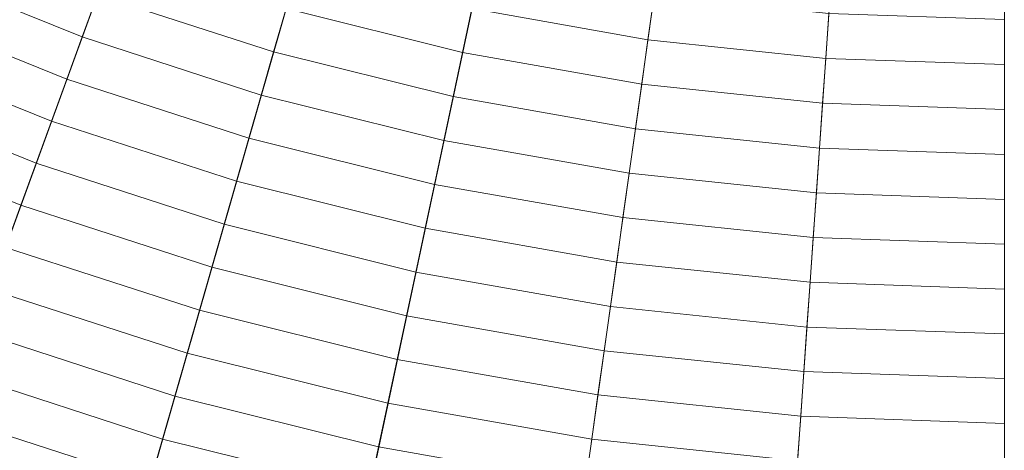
# Model space of a CAD drawing. Header units: centimetres. Extents: x -3.01 to 4.18, y -5.46 to 1.74.
# Tile 60 of 256: x -0.04 to 0.59, y -3.73 to -3.45. Entities that reach past the tile are written whole.
import ezdxf

# ---------------------------------------------------------------- set-up
doc = ezdxf.new("R2010")
doc.units = ezdxf.units.CM
doc.header["$LTSCALE"] = 2.54
doc.layers.add('Lucido design-1', color=7, linetype='Continuous')

# ---------------------------------------------------------------- blocks, each defined once
blk = doc.blocks.new('Gruppo-1')
at = {"color": 142, "linetype": 'Continuous', "lineweight": 9}
for points in [[(-2.64806, -3.43799, 37.29766), (-2.53014, -3.65977, 37.29766), (0.58449, -1.86154, 37.29766), (0.58442, -1.86141, 37.29766)], [(-2.53014, -3.65977, 37.29766), (-2.39704, -3.87279, 37.29766), (0.58457, -1.86167, 37.29766), (0.58449, -1.86154, 37.29766)], [(-2.39704, -3.87279, 37.29766), (-2.24939, -4.076, 37.29766), (0.58466, -1.86179, 37.29766), (0.58457, -1.86167, 37.29766)], [(-2.24939, -4.076, 37.29766), (-2.08794, -4.26841, 37.29766), (0.58475, -1.86191, 37.29766), (0.58466, -1.86179, 37.29766)], [(-2.08794, -4.26841, 37.29766), (-1.91345, -4.4491, 37.29766), (0.58486, -1.86202, 37.29766), (0.58475, -1.86191, 37.29766)], [(-1.91345, -4.4491, 37.29766), (-1.72679, -4.61717, 37.29766), (0.58497, -1.86212, 37.29766), (0.58486, -1.86202, 37.29766)], [(-1.72679, -4.61717, 37.29766), (-1.52886, -4.77181, 37.29766), (0.58509, -1.86221, 37.29766), (0.58497, -1.86212, 37.29766)], [(-1.52886, -4.77181, 37.29766), (-1.32062, -4.91227, 37.29766), (0.58522, -1.86229, 37.29766), (0.58509, -1.86221, 37.29766)], [(-1.32062, -4.91227, 37.29766), (-1.10309, -5.03786, 37.29766), (0.58535, -1.86237, 37.29766), (0.58522, -1.86229, 37.29766)], [(-1.10309, -5.03786, 37.29766), (-0.87733, -5.14797, 37.29766), (0.58548, -1.86244, 37.29766), (0.58535, -1.86237, 37.29766)], [(-0.87733, -5.14797, 37.29766), (-0.64444, -5.24206, 37.29766), (0.58562, -1.86249, 37.29766), (0.58548, -1.86244, 37.29766)], [(-0.64444, -5.24206, 37.29766), (-0.40555, -5.31968, 37.29766), (0.58577, -1.86254, 37.29766), (0.58562, -1.86249, 37.29766)], [(-0.40555, -5.31968, 37.29766), (-0.16184, -5.38045, 37.29766), (0.58591, -1.86258, 37.29766), (0.58577, -1.86254, 37.29766)], [(-0.16184, -5.38045, 37.29766), (0.08553, -5.42407, 37.29766), (0.58606, -1.8626, 37.29766), (0.58591, -1.86258, 37.29766)], [(0.08553, -5.42407, 37.29766), (0.33533, -5.45032, 37.29766), (0.58621, -1.86262, 37.29766), (0.58606, -1.8626, 37.29766)], [(0.33533, -5.45032, 37.29766), (0.58636, -5.45909, 37.29766), (0.58636, -1.86262, 37.29766), (0.58621, -1.86262, 37.29766)], [(-0.09668, -3.39459, 38.20515), (0.012, -3.4385, 38.20515), (0.00227, -3.46524, 38.19871), (-0.10825, -3.42058, 38.19871)], [(0.02174, -3.41174, 38.2115), (0.13133, -3.44734, 38.2115), (0.12348, -3.47472, 38.20515), (0.012, -3.4385, 38.20515)], [(-0.10825, -3.42058, 38.19871), (0.00227, -3.46524, 38.19871), (-0.00745, -3.49196, 38.19217), (-0.11982, -3.44656, 38.19217)], [(0.13919, -3.41995, 38.21774), (0.24906, -3.44734, 38.21774), (0.24313, -3.47522, 38.2115), (0.13133, -3.44734, 38.2115)], [(0.25499, -3.41944, 38.22388), (0.36455, -3.43876, 38.22388), (0.36058, -3.46701, 38.21774), (0.24906, -3.44734, 38.21774)], [(0.012, -3.4385, 38.20515), (0.12348, -3.47472, 38.20515), (0.11564, -3.50207, 38.19871), (0.00227, -3.46524, 38.19871)], [(0.36455, -3.43876, 38.22388), (0.47518, -3.45039, 38.22388), (0.47319, -3.47884, 38.21774), (0.36058, -3.46701, 38.21774)], [(-0.11982, -3.44656, 38.19217), (-0.00745, -3.49196, 38.19217), (-0.01717, -3.51865, 38.18553), (-0.13137, -3.47251, 38.18553)], [(0.13133, -3.44734, 38.2115), (0.24313, -3.47522, 38.2115), (0.23721, -3.50308, 38.20515), (0.12348, -3.47472, 38.20515)], [(0.24906, -3.44734, 38.21774), (0.36058, -3.46701, 38.21774), (0.35661, -3.49523, 38.2115), (0.24313, -3.47522, 38.2115)], [(0.47518, -3.45039, 38.22388), (0.58636, -3.45427, 38.22388), (0.58636, -3.48279, 38.21774), (0.47319, -3.47884, 38.21774)], [(0.00227, -3.46524, 38.19871), (0.11564, -3.50207, 38.19871), (0.1078, -3.5294, 38.19217), (-0.00745, -3.49196, 38.19217)], [(0.36058, -3.46701, 38.21774), (0.47319, -3.47884, 38.21774), (0.4712, -3.50727, 38.2115), (0.35661, -3.49523, 38.2115)], [(-0.13137, -3.47251, 38.18553), (-0.01717, -3.51865, 38.18553), (-0.02688, -3.54533, 38.17879), (-0.14292, -3.49845, 38.17879)], [(0.12348, -3.47472, 38.20515), (0.23721, -3.50308, 38.20515), (0.2313, -3.53091, 38.19871), (0.11564, -3.50207, 38.19871)], [(0.24313, -3.47522, 38.2115), (0.35661, -3.49523, 38.2115), (0.35265, -3.52343, 38.20515), (0.23721, -3.50308, 38.20515)], [(0.47319, -3.47884, 38.21774), (0.58636, -3.48279, 38.21774), (0.58636, -3.51129, 38.2115), (0.4712, -3.50727, 38.2115)], [(-0.00745, -3.49196, 38.19217), (0.1078, -3.5294, 38.19217), (0.09997, -3.55671, 38.18553), (-0.01717, -3.51865, 38.18553)], [(-0.14292, -3.49845, 38.17879), (-0.02688, -3.54533, 38.17879), (-0.03658, -3.57198, 38.17196), (-0.15445, -3.52436, 38.17196)], [(0.35661, -3.49523, 38.2115), (0.4712, -3.50727, 38.2115), (0.46922, -3.53568, 38.20515), (0.35265, -3.52343, 38.20515)], [(0.11564, -3.50207, 38.19871), (0.2313, -3.53091, 38.19871), (0.22538, -3.55872, 38.19217), (0.1078, -3.5294, 38.19217)], [(0.23721, -3.50308, 38.20515), (0.35265, -3.52343, 38.20515), (0.34869, -3.55161, 38.19871), (0.2313, -3.53091, 38.19871)], [(0.4712, -3.50727, 38.2115), (0.58636, -3.51129, 38.2115), (0.58636, -3.53977, 38.20515), (0.46922, -3.53568, 38.20515)], [(-0.01717, -3.51865, 38.18553), (0.09997, -3.55671, 38.18553), (0.09214, -3.584, 38.17879), (-0.02688, -3.54533, 38.17879)], [(0.35265, -3.52343, 38.20515), (0.46922, -3.53568, 38.20515), (0.46723, -3.56407, 38.19871), (0.34869, -3.55161, 38.19871)], [(-0.15445, -3.52436, 38.17196), (-0.03658, -3.57198, 38.17196), (-0.04628, -3.59861, 38.16503), (-0.16598, -3.55025, 38.16503)], [(0.1078, -3.5294, 38.19217), (0.22538, -3.55872, 38.19217), (0.21948, -3.58651, 38.18553), (0.09997, -3.55671, 38.18553)], [(0.2313, -3.53091, 38.19871), (0.34869, -3.55161, 38.19871), (0.34473, -3.57977, 38.19217), (0.22538, -3.55872, 38.19217)], [(0.46922, -3.53568, 38.20515), (0.58636, -3.53977, 38.20515), (0.58636, -3.56823, 38.19871), (0.46723, -3.56407, 38.19871)], [(-0.02688, -3.54533, 38.17879), (0.09214, -3.584, 38.17879), (0.08433, -3.61127, 38.17196), (-0.03658, -3.57198, 38.17196)], [(0.34869, -3.55161, 38.19871), (0.46723, -3.56407, 38.19871), (0.46525, -3.59243, 38.19217), (0.34473, -3.57977, 38.19217)], [(0.09997, -3.55671, 38.18553), (0.21948, -3.58651, 38.18553), (0.21358, -3.61428, 38.17879), (0.09214, -3.584, 38.17879)], [(0.22538, -3.55872, 38.19217), (0.34473, -3.57977, 38.19217), (0.34077, -3.6079, 38.18553), (0.21948, -3.58651, 38.18553)], [(0.46723, -3.56407, 38.19871), (0.58636, -3.56823, 38.19871), (0.58636, -3.59666, 38.19217), (0.46525, -3.59243, 38.19217)], [(-0.03658, -3.57198, 38.17196), (0.08433, -3.61127, 38.17196), (0.07651, -3.63851, 38.16503), (-0.04628, -3.59861, 38.16503)], [(0.09214, -3.584, 38.17879), (0.21358, -3.61428, 38.17879), (0.20768, -3.64202, 38.17196), (0.08433, -3.61127, 38.17196)], [(0.34473, -3.57977, 38.19217), (0.46525, -3.59243, 38.19217), (0.46327, -3.62077, 38.18553), (0.34077, -3.6079, 38.18553)], [(0.21948, -3.58651, 38.18553), (0.34077, -3.6079, 38.18553), (0.33682, -3.63601, 38.17879), (0.21358, -3.61428, 38.17879)], [(0.46525, -3.59243, 38.19217), (0.58636, -3.59666, 38.19217), (0.58636, -3.62507, 38.18553), (0.46327, -3.62077, 38.18553)], [(-0.04628, -3.59861, 38.16503), (0.07651, -3.63851, 38.16503), (0.06871, -3.66573, 38.158), (-0.05596, -3.62523, 38.158)], [(0.34077, -3.6079, 38.18553), (0.46327, -3.62077, 38.18553), (0.46129, -3.64909, 38.17879), (0.33682, -3.63601, 38.17879)], [(0.08433, -3.61127, 38.17196), (0.20768, -3.64202, 38.17196), (0.20179, -3.66974, 38.16503), (0.07651, -3.63851, 38.16503)], [(0.21358, -3.61428, 38.17879), (0.33682, -3.63601, 38.17879), (0.33288, -3.6641, 38.17196), (0.20768, -3.64202, 38.17196)], [(0.46327, -3.62077, 38.18553), (0.58636, -3.62507, 38.18553), (0.58636, -3.65346, 38.17879), (0.46129, -3.64909, 38.17879)], [(-0.05596, -3.62523, 38.158), (0.06871, -3.66573, 38.158), (0.06091, -3.69293, 38.15087), (-0.06564, -3.65181, 38.15087)], [(0.07651, -3.63851, 38.16503), (0.20179, -3.66974, 38.16503), (0.1959, -3.69745, 38.158), (0.06871, -3.66573, 38.158)], [(0.33682, -3.63601, 38.17879), (0.46129, -3.64909, 38.17879), (0.45931, -3.67739, 38.17196), (0.33288, -3.6641, 38.17196)], [(0.20768, -3.64202, 38.17196), (0.33288, -3.6641, 38.17196), (0.32893, -3.69216, 38.16503), (0.20179, -3.66974, 38.16503)], [(-0.06564, -3.65181, 38.15087), (0.06091, -3.69293, 38.15087), (0.05312, -3.72011, 38.14364), (-0.07531, -3.67838, 38.14364)], [(0.46129, -3.64909, 38.17879), (0.58636, -3.65346, 38.17879), (0.58636, -3.68182, 38.17196), (0.45931, -3.67739, 38.17196)], [(0.06871, -3.66573, 38.158), (0.1959, -3.69745, 38.158), (0.19002, -3.72512, 38.15087), (0.06091, -3.69293, 38.15087)], [(0.33288, -3.6641, 38.17196), (0.45931, -3.67739, 38.17196), (0.45733, -3.70566, 38.16503), (0.32893, -3.69216, 38.16503)], [(0.20179, -3.66974, 38.16503), (0.32893, -3.69216, 38.16503), (0.32499, -3.72021, 38.158), (0.1959, -3.69745, 38.158)], [(-0.07531, -3.67838, 38.14364), (0.05312, -3.72011, 38.14364), (0.04533, -3.74726, 38.13631), (-0.08497, -3.70492, 38.13631)], [(0.45931, -3.67739, 38.17196), (0.58636, -3.68182, 38.17196), (0.58636, -3.71017, 38.16503), (0.45733, -3.70566, 38.16503)], [(0.06091, -3.69293, 38.15087), (0.19002, -3.72512, 38.15087), (0.18414, -3.75277, 38.14364), (0.05312, -3.72011, 38.14364)], [(0.1959, -3.69745, 38.158), (0.32499, -3.72021, 38.158), (0.32105, -3.74823, 38.15087), (0.19002, -3.72512, 38.15087)], [(0.32893, -3.69216, 38.16503), (0.45733, -3.70566, 38.16503), (0.45536, -3.73391, 38.158), (0.32499, -3.72021, 38.158)], [(-0.08497, -3.70492, 38.13631), (0.04533, -3.74726, 38.13631), (0.03755, -3.77438, 38.12888), (-0.09462, -3.73144, 38.12888)], [(0.45733, -3.70566, 38.16503), (0.58636, -3.71017, 38.16503), (0.58636, -3.73848, 38.158), (0.45536, -3.73391, 38.158)], [(0.05312, -3.72011, 38.14364), (0.18414, -3.75277, 38.14364), (0.17827, -3.7804, 38.13631), (0.04533, -3.74726, 38.13631)], [(0.32499, -3.72021, 38.158), (0.45536, -3.73391, 38.158), (0.45338, -3.76214, 38.15087), (0.32105, -3.74823, 38.15087)], [(0.19002, -3.72512, 38.15087), (0.32105, -3.74823, 38.15087), (0.31712, -3.77622, 38.14364), (0.18414, -3.75277, 38.14364)]]:
    blk.add_3dface(points, dxfattribs=at)

msp = doc.modelspace()

# ---------------------------------------------------------------- block references
at = {"layer": 'Lucido design-1', "color": 7}
msp.add_blockref('Gruppo-1', (0, 0), dxfattribs=at)

doc.saveas('drawing.dxf')
